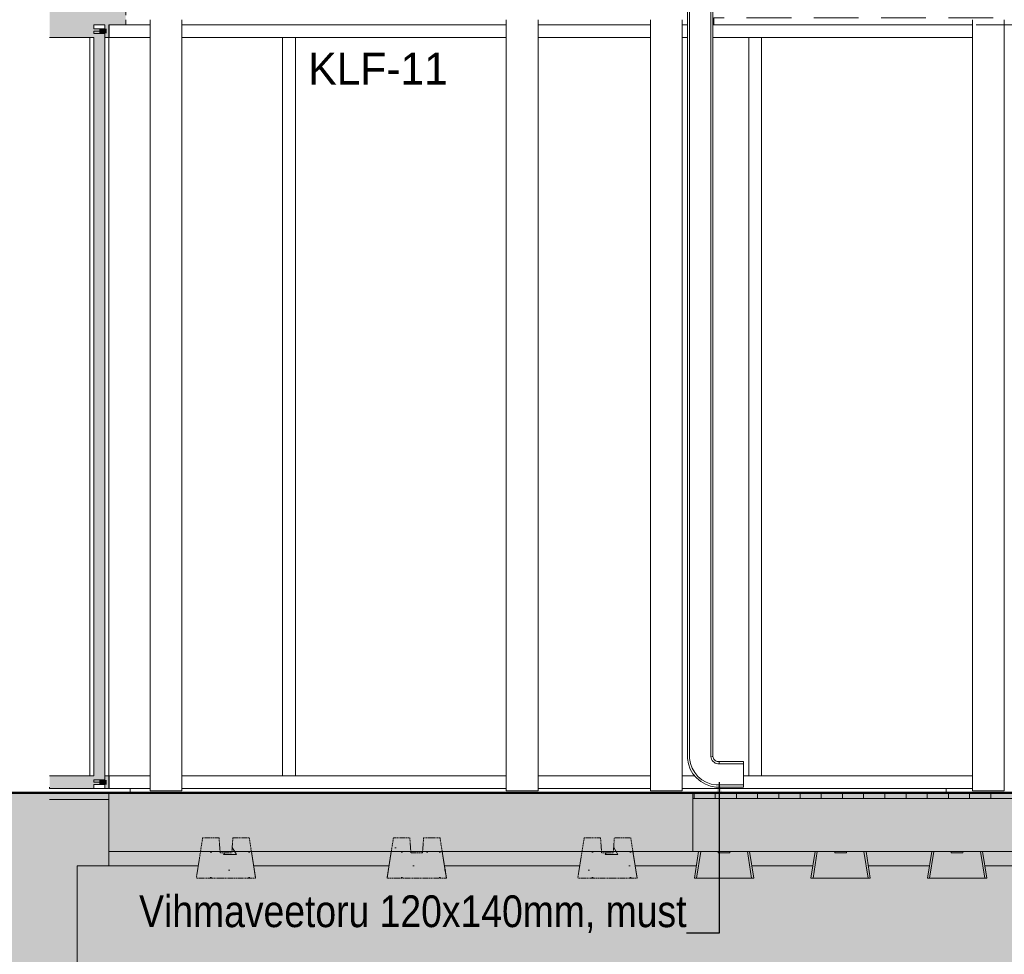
# Model space of a CAD drawing. Header units: millimetres. Extents: x -65 to 293624, y -1905 to 31061.
# Tile 138 of 256: x 104261 to 108907, y 11579 to 15990. Entities that reach past the tile are written whole.
import ezdxf
from ezdxf.enums import TextEntityAlignment as Align

# ---------------------------------------------------------------- set-up
doc = ezdxf.new("R2010")
doc.units = ezdxf.units.MM
doc.header["$MEASUREMENT"] = 0
doc.linetypes.add('Hidden', pattern=[4, 2, -2])
doc.linetypes.add('Hidden Line', pattern=[317.5, 211.666667, -105.833333])
for name, color, linetype in [('00 2D joon.AR', 7, 'Continuous'), ('00 Silt sein.AR', 7, 'Continuous'), ('00 Tekst.AR', 7, 'Continuous'), ('1211 Vundamendid.AR', 7, 'Continuous'), ('1232 Välisseinad.AR', 7, 'Continuous'), ('1233 Postid.AR', 7, 'Continuous'), ('1245 Klaasfassaadid.AR', 7, 'Continuous'), ('1248 Vihmaveetorud.AR', 7, 'Continuous'), ('1253 Terrassipostid.AR', 7, 'Continuous'), ('1253 Välisterrassid.AR', 7, 'Continuous'), ('1326 Seinapinnad.SA', 7, 'Continuous')]:
    doc.layers.add(name, color=color, linetype=linetype)
doc.styles.add('GENERATED_STYLE_4', font='txt', dxfattribs={"width": 0.84})
doc.dimstyles.new('GENERATED_STYLE__1', dxfattribs={"dimtxt": 0.18, "dimasz": 91.2, "dimexe": 0.18, "dimexo": 0.0625, "dimgap": 0, "dimtad": 0, "dimtih": 1, "dimtoh": 1, "dimdec": 4, "dimzin": 0, "dimdsep": 46, "dimcen": 0.09, "dimadec": 0, "dimazin": 0, "dimtfac": 1, "dimtdec": 4, "dimtmove": 0, "dimatfit": 3, "dimldrblk": 'ARROWHEAD_5', "dimfxl": 0, "dimtolj": 1, "dimtzin": 0, "dimarcsym": 0})
pattern_1 = [(0, (20443.1, 12361.43), (0, 500), []), (90, (20443.1, 12361.4), (-1000, 0), [500, -500]), (90, (20943.1, 12861.4), (-1000, 0), [500, -500])]
pattern_2 = [(0, (20443.1, 12361.4), (0, 623.5383), [60, -300]), (0, (20623.1, 12673.2), (0, 623.5383), [60, -300]), (60, (20443.1, 12361.4), (-540, 311.769), [60, -300]), (60, (20803.1, 12361.4), (-540, 311.769), [60, -300]), (120, (20503.1, 12361.4), (540, 311.769), [60, -300]), (120, (20863.1, 12361.4), (540, 311.769), [60, -300]), (0, (20443.11, 12421.43), (0, 120), [0, -120, 0, -180]), (45, (20503.11, 12421.43), (-84.85282, 84.85282), [0, -90, 0, -150])]

# ---------------------------------------------------------------- blocks, each defined once
blk = doc.blocks.new('*X1143', base_point=(20443.1, 12361.4))
at = {"layer": '1253 Välisterrassid.AR', "color": 7, "linetype": 'Continuous', "lineweight": 13}
for p, q in [((107443.1, 12341.4), (107443.1, 12315.4)), ((107443.1, 12341.4), (107443.1, 12315.4)), ((107543.1, 12341.4), (107543.1, 12315.4)), ((107543.1, 12341.4), (107543.1, 12315.4)), ((107643.1, 12341.4), (107643.1, 12315.4)), ((107643.1, 12341.4), (107643.1, 12315.4)), ((107743.1, 12341.4), (107743.1, 12315.4)), ((107743.1, 12341.4), (107743.1, 12315.4)), ((107843.1, 12341.4), (107843.1, 12315.4)), ((107843.1, 12341.4), (107843.1, 12315.4)), ((107943.1, 12341.4), (107943.1, 12315.4)), ((107943.1, 12341.4), (107943.1, 12315.4)), ((108043.1, 12341.4), (108043.1, 12315.4)), ((108043.1, 12341.4), (108043.1, 12315.4)), ((108143.1, 12341.4), (108143.1, 12315.4)), ((108143.1, 12341.4), (108143.1, 12315.4)), ((108243.1, 12341.4), (108243.1, 12315.4)), ((108243.1, 12341.4), (108243.1, 12315.4)), ((108343.1, 12341.4), (108343.1, 12315.4)), ((108343.1, 12341.4), (108343.1, 12315.4)), ((108443.1, 12341.4), (108443.1, 12315.4)), ((108443.1, 12341.4), (108443.1, 12315.4)), ((108543.1, 12341.4), (108543.1, 12315.4)), ((108543.1, 12341.4), (108543.1, 12315.4)), ((108643.1, 12341.4), (108643.1, 12315.4)), ((108643.1, 12341.4), (108643.1, 12315.4)), ((108743.1, 12341.4), (108743.1, 12315.4)), ((108743.1, 12341.4), (108743.1, 12315.4)), ((108843.1, 12341.4), (108843.1, 12315.4)), ((108843.1, 12341.4), (108843.1, 12315.4))]:
    blk.add_line(p, q, dxfattribs=at)
blk = doc.blocks.new('*X1144', base_point=(20443.1, 12361.4))
at = {"layer": '1253 Välisterrassid.AR', "color": 7, "linetype": 'Continuous', "lineweight": 13}
for p, q in [((107443.1, 12341.4), (107443.1, 12315.4)), ((107443.1, 12341.4), (107443.1, 12315.4)), ((107543.1, 12341.4), (107543.1, 12315.4)), ((107543.1, 12341.4), (107543.1, 12315.4)), ((107643.1, 12341.4), (107643.1, 12315.4)), ((107643.1, 12341.4), (107643.1, 12315.4))]:
    blk.add_line(p, q, dxfattribs=at)
blk = doc.blocks.new('Section Element_1043_3', base_point=(20443.1, 12361.4))
at = {"layer": '1253 Välisterrassid.AR', "linetype": 'Continuous', "lineweight": 0, "true_color": 0x000000}
for points in [[(107436.9, 12341.4), (104681.9, 12341.4), (104681.9, 12315.4), (107436.9, 12315.4)], [(107436.9, 12315.4), (104681.9, 12315.4), (104681.9, 12215.4), (107436.9, 12215.4)], [(104681.9, 12215.4), (104681.9, 12065.4), (107436.9, 12065.4), (107436.9, 12215.4)]]:
    blk.add_hatch(color=178, dxfattribs=at).paths.add_polyline_path(points)
at = {"layer": '1253 Välisterrassid.AR', "color": 7, "linetype": 'Continuous', "lineweight": 13}
for p, q in [((107436.9, 12341.4), (104681.9, 12341.4)), ((107436.9, 12341.4), (129226.9, 12341.4)), ((129226.9, 12315.4), (107436.9, 12315.4)), ((107436.9, 12065.4), (129226.9, 12065.4))]:
    blk.add_line(p, q, dxfattribs=at)
at = {"layer": '1253 Välisterrassid.AR', "color": 7, "linetype": 'Continuous', "lineweight": 15}
blk.add_line((107436.9, 12065.4), (104681.9, 12065.4), dxfattribs=at)
at = {"layer": '1253 Välisterrassid.AR', "color": 7, "linetype": 'Continuous', "lineweight": 13, "flags": 128}
for points in [[(104681.9, 12341.4), (104681.9, 12315.4), (104681.9, 12215.4), (104681.9, 12065.4)], [(107436.9, 12341.4), (107436.9, 12315.4), (107436.9, 12215.4), (107436.9, 12065.4)]]:
    blk.add_lwpolyline(points, dxfattribs=at)
at = {"layer": '1253 Välisterrassid.AR', "lineweight": 0}
for name in ['*X1143', '*X1144']:
    blk.add_blockref(name, (20443.1, 12361.4), dxfattribs=at)
blk = doc.blocks.new('Section Element_1058_3', base_point=(20443.1, 12361.4))
at = {"layer": '1253 Terrassipostid.AR', "color": 7, "linetype": 'Continuous', "lineweight": 13}
for p, q in [((108756.9, 12351.4), (108756.9, 15990.4)), ((108906.9, 15990.4), (108906.9, 12351.4)), ((108756.9, 12351.4), (108906.9, 12351.4))]:
    blk.add_line(p, q, dxfattribs=at)
blk = doc.blocks.new('Section Element_1069_3', base_point=(20443.1, 12361.4))
at = {"layer": '1253 Terrassipostid.AR', "color": 7, "linetype": 'Continuous', "lineweight": 13}
for p, q in [((107236.9, 12351.4), (107236.9, 15990.4)), ((107386.9, 15990.4), (107386.9, 12351.4)), ((107236.9, 12351.4), (107386.9, 12351.4))]:
    blk.add_line(p, q, dxfattribs=at)
blk = doc.blocks.new('Section Element_1071_3', base_point=(20443.1, 12361.4))
at = {"layer": '1253 Terrassipostid.AR', "color": 7, "linetype": 'Continuous', "lineweight": 13}
for p, q in [((104876.9, 12351.4), (104876.9, 15990.4)), ((105026.9, 15990.4), (105026.9, 12351.4)), ((104876.9, 12351.4), (105026.9, 12351.4))]:
    blk.add_line(p, q, dxfattribs=at)
blk = doc.blocks.new('Section Element_1073_3', base_point=(20443.1, 12361.4))
at = {"layer": '1253 Terrassipostid.AR', "color": 7, "linetype": 'Continuous', "lineweight": 13}
blk.add_line((105026.9, 15990.4), (105026.9, 12351.4), dxfattribs=at)
blk = doc.blocks.new('Section Element_1078_3', base_point=(20443.1, 12361.4))
at = {"layer": '1253 Terrassipostid.AR', "color": 7, "linetype": 'Continuous', "lineweight": 13}
for p, q in [((106556.9, 12351.4), (106556.9, 15990.4)), ((106706.9, 15990.4), (106706.9, 12351.4)), ((106556.9, 12351.4), (106706.9, 12351.4))]:
    blk.add_line(p, q, dxfattribs=at)
blk = doc.blocks.new('Section Element_1102_3', base_point=(20443.1, 12361.4))
at = {"layer": '1232 Välisseinad.AR', "linetype": 'Continuous', "lineweight": 0, "true_color": 0x000000}
for points in [[(104401.9, 17465.4), (104401.9, 15966.4), (104414.4, 15966.4), (104414.4, 17465.4)], [(104414.4, 17465.4), (104414.4, 15966.4), (104426.9, 15966.4), (104426.9, 17465.4)], [(104426.9, 17465.4), (104426.9, 15966.4), (104451.9, 15966.4), (104451.9, 17465.4)], [(104451.9, 15966.4), (104646.9, 15966.4), (104646.9, 17465.4), (104451.9, 17465.4)], [(104646.9, 15966.4), (104676.9, 15966.4), (104676.9, 17465.4), (104646.9, 17465.4)], [(104681.9, 17465.4), (104676.9, 17465.4), (104676.9, 15966.4), (104708.9, 15966.4), (104708.9, 17459.9), (104681.9, 17465.6)], [(104708.9, 17459.9), (104708.9, 15966.4), (104740.9, 15966.4), (104740.9, 17453.1)], [(104740.9, 17453.1), (104740.9, 15966.4), (104761.9, 15966.4), (104761.9, 17448.6)]]:
    blk.add_hatch(color=178, dxfattribs=at).paths.add_polyline_path(points)
at = {"layer": '1232 Välisseinad.AR', "color": 7, "linetype": 'Continuous', "lineweight": 15}
for p, q in [((104761.9, 17448.6), (104761.9, 16341.4)), ((104761.9, 16315.4), (104761.9, 16251.4)), ((104761.9, 16056.4), (104761.9, 16011.4)), ((104761.9, 15990.4), (104761.9, 15966.4))]:
    blk.add_line(p, q, dxfattribs=at)
at = {"layer": '1232 Välisseinad.AR', "color": 7, "linetype": 'Continuous', "lineweight": 13, "flags": 128}
for points in [[(104663.4, 15966.4), (104646.9, 15966.4), (104610.4, 15966.4)], [(104761.9, 15966.4), (104740.9, 15966.4), (104708.9, 15966.4), (104681.9, 15966.4)]]:
    blk.add_lwpolyline(points, dxfattribs=at)
blk = doc.blocks.new('Section Element_1103_3', base_point=(20443.1, 12361.4))
at = {"layer": '1232 Välisseinad.AR', "linetype": 'Continuous', "lineweight": 0, "true_color": 0x000000}
h = blk.add_hatch(dxfattribs=at)
h.set_pattern_fill('Plokk_Panel_100x50_0003', color=178, style=0, pattern_type=2)
h.set_pattern_definition(pattern_1)
h.paths.add_polyline_path([(104708.9, 17466.4), (104682.9, 17466.4), (104708.9, 17460.9)])
h = blk.add_hatch(dxfattribs=at)
h.set_pattern_fill('Plokk_Panel_100x50_0003', color=178, style=0, pattern_type=2)
h.set_pattern_definition(pattern_1)
h.paths.add_polyline_path([(104708.9, 17466.4), (104682.9, 17466.4), (104708.9, 17460.9)])
at = {"layer": '1232 Välisseinad.AR', "color": 7, "linetype": 'Continuous', "lineweight": 13}
for p, q in [((104708.9, 17466.4), (104708.9, 17460.9)), ((104740.9, 17466.4), (104708.9, 17466.4)), ((104740.9, 17466.4), (104740.9, 17454.1)), ((104761.9, 17466.4), (104740.9, 17466.4)), ((104761.9, 17466.4), (104761.9, 17449.6)), ((104791.9, 17466.4), (104761.9, 17466.4)), ((104791.9, 17466.4), (104791.9, 17449.6)), ((105501.9, 16341.4), (105501.9, 17417.3)), ((104876.9, 15966.4), (104761.9, 15966.4)), ((105501.9, 15966.4), (105026.9, 15966.4))]:
    blk.add_line(p, q, dxfattribs=at)
blk = doc.blocks.new('Section Element_1169_3', base_point=(20443.1, 12361.4))
at = {"layer": '1233 Postid.AR', "color": 7, "linetype": 'Continuous', "lineweight": 13}
for p, q in [((108631.9, 12341.4), (108631.9, 12361.4)), ((109031.9, 12341.4), (109031.9, 12361.4))]:
    blk.add_line(p, q, dxfattribs=at)
blk = doc.blocks.new('Section Element_1178_3', base_point=(20443.1, 12361.4))
at = {"layer": '1245 Klaasfassaadid.AR', "color": 7, "linetype": 'Continuous', "lineweight": 13}
for p, q in [((106556.9, 12421.4), (105561.9, 12421.4)), ((106556.9, 12361.4), (105531.9, 12361.4))]:
    blk.add_line(p, q, dxfattribs=at)
blk = doc.blocks.new('Section Element_1179_3', base_point=(20443.1, 12361.4))
at = {"layer": '1245 Klaasfassaadid.AR', "color": 7, "linetype": 'Continuous', "lineweight": 13}
for p, q in [((107236.9, 12421.4), (106706.9, 12421.4)), ((107446.2, 12421.4), (107386.9, 12421.4)), ((107701.9, 12421.4), (107676.9, 12421.4)), ((107236.9, 12361.4), (106706.9, 12361.4)), ((107731.9, 12361.4), (107386.9, 12361.4))]:
    blk.add_line(p, q, dxfattribs=at)
blk = doc.blocks.new('Section Element_1180_3', base_point=(20443.1, 12361.4))
at = {"layer": '1245 Klaasfassaadid.AR', "color": 7, "linetype": 'Continuous', "lineweight": 13}
for p, q in [((108756.9, 12421.4), (107761.9, 12421.4)), ((108756.9, 12361.4), (107731.9, 12361.4))]:
    blk.add_line(p, q, dxfattribs=at)
blk = doc.blocks.new('Section Element_1193_3', base_point=(20443.1, 12361.4))
at = {"layer": '1232 Välisseinad.AR', "color": 7, "linetype": 'Continuous', "lineweight": 13}
for p, q in [((107236.9, 15966.4), (106706.9, 15966.4)), ((107411.9, 15966.4), (107386.9, 15966.4)), ((108756.9, 15966.4), (107531.9, 15966.4))]:
    blk.add_line(p, q, dxfattribs=at)
blk = doc.blocks.new('Section Element_1315_3', base_point=(20443.1, 12361.4))
at = {"layer": '1245 Klaasfassaadid.AR', "linetype": 'Continuous', "lineweight": 0, "true_color": 0x000000}
for points in [[(104591.9, 12361.4), (104591.9, 12421.4), (104401.9, 12421.4), (104401.9, 12361.4)], [(104610.4, 12361.4), (104610.4, 12380.4), (104636.9, 12380.4), (104636.9, 12402.4), (104610.4, 12402.4), (104610.4, 12421.4), (104591.9, 12421.4), (104591.9, 12361.4)], [(104681.9, 12361.4), (104681.9, 12421.4), (104663.3, 12421.4), (104663.4, 12402.4), (104671, 12402.4), (104671, 12380.4), (104663.4, 12380.4), (104663.4, 12361.4)], [(104671, 12380.4), (104671, 12402.4), (104663.4, 12402.4), (104636.9, 12402.4), (104636.9, 12380.4), (104663.4, 12380.4)]]:
    blk.add_hatch(color=178, dxfattribs=at).paths.add_polyline_path(points)
at = {"layer": '1245 Klaasfassaadid.AR', "color": 7, "linetype": 'Continuous', "lineweight": 13}
for p, q in [((104663.3, 12421.4), (104663.4, 12402.4)), ((104681.9, 12421.4), (104663.3, 12421.4)), ((104681.9, 12421.4), (104681.9, 12361.4)), ((104610.4, 12380.4), (104610.4, 12361.4)), ((104663.4, 12380.4), (104663.4, 12361.4)), ((104681.9, 12361.4), (104663.4, 12361.4))]:
    blk.add_line(p, q, dxfattribs=at)
at = {"layer": '1245 Klaasfassaadid.AR', "color": 7, "linetype": 'Continuous', "lineweight": 13, "flags": 128}
for points in [[(104610.4, 12421.4), (104591.9, 12421.4), (104401.9, 12421.4)], [(104610.4, 12361.4), (104591.9, 12361.4), (104401.9, 12361.4)], [(104663.4, 12402.4), (104636.9, 12402.4), (104610.4, 12402.4)], [(104663.4, 12380.4), (104636.9, 12380.4), (104610.4, 12380.4)]]:
    blk.add_lwpolyline(points, dxfattribs=at)
blk = doc.blocks.new('Section Element_1316_3', base_point=(20443.1, 12361.4))
at = {"layer": '1245 Klaasfassaadid.AR', "linetype": 'Continuous', "lineweight": 0, "true_color": 0x000000}
blk.add_hatch(color=178, dxfattribs=at).paths.add_polyline_path([(104610.4, 15936.4), (104610.4, 12391.4), (104663.4, 12391.4), (104663.4, 15936.4)])
at = {"layer": '1245 Klaasfassaadid.AR', "color": 7, "linetype": 'Continuous', "lineweight": 13}
for p, q in [((104610.4, 15936.4), (104610.4, 15925.4)), ((104663.4, 15936.4), (104610.4, 15936.4)), ((104663.4, 15936.4), (104663.4, 12391.4)), ((104610.4, 15906.4), (104610.4, 12421.4)), ((104610.4, 12402.4), (104610.4, 12391.4)), ((104663.4, 12391.4), (104610.4, 12391.4))]:
    blk.add_line(p, q, dxfattribs=at)
blk = doc.blocks.new('Section Element_1326_3', base_point=(20443.1, 12361.4))
at = {"layer": '1248 Vihmaveetorud.AR', "color": 7, "linetype": 'Continuous', "lineweight": 13}
for p, q in [((107411.9, 12513), (107411.9, 12503)), ((107411.9, 12503), (107416.3, 12477.7)), ((107421.9, 12513), (107421.9, 12503.9)), ((107421.9, 12503.9), (107426, 12480.3)), ((107521.9, 12513), (107521.9, 12512.6)), ((107521.9, 12512.6), (107523, 12506.3)), ((107523, 12506.3), (107525.2, 12500.2)), ((107525.2, 12500.2), (107528.4, 12494.6)), ((107526.7, 12513), (107529, 12513.2)), ((107529, 12513.2), (107531.9, 12513.5)), ((107531.9, 12513.5), (107532.7, 12508.9)), ((107532.7, 12508.9), (107534.3, 12504.4)), ((107534.3, 12504.4), (107536.7, 12500.4)), ((107536.7, 12500.4), (107539.7, 12496.8)), ((107416.3, 12477.7), (107425.1, 12453.5)), ((107425.1, 12453.5), (107438, 12431.3)), ((107426, 12480.3), (107434.2, 12457.8)), ((107434.2, 12457.8), (107446.2, 12437)), ((107528.4, 12494.6), (107532.6, 12489.7)), ((107532.6, 12489.7), (107537.5, 12485.5)), ((107537.5, 12485.5), (107543.1, 12482.3)), ((107539.7, 12496.8), (107543.3, 12493.7)), ((107543.1, 12482.3), (107549.2, 12480.1)), ((107543.3, 12493.7), (107547.3, 12491.4)), ((107547.3, 12491.4), (107551.8, 12489.8)), ((107549.2, 12480.1), (107555.5, 12479)), ((107551.8, 12489.8), (107556.4, 12489)), ((107555.5, 12479), (107559.9, 12479)), ((107556.4, 12489), (107559.6, 12489)), ((107559.6, 12489), (107561.1, 12489)), ((107559.9, 12479), (107561.3, 12479)), ((107561.1, 12489), (107561.2, 12489)), ((107438, 12431.3), (107454.5, 12411.6)), ((107446.2, 12437), (107461.6, 12418.7)), ((107454.5, 12411.6), (107474.2, 12395.1)), ((107461.6, 12418.7), (107479.9, 12403.3)), ((107474.2, 12395.1), (107496.4, 12382.2)), ((107479.9, 12403.3), (107500.7, 12391.3)), ((107496.4, 12382.2), (107520.6, 12373.4)), ((107500.7, 12391.3), (107523.2, 12383.1)), ((107520.6, 12373.4), (107545.9, 12369)), ((107523.2, 12383.1), (107546.8, 12379)), ((107545.9, 12369), (107563, 12369)), ((107546.8, 12379), (107562.9, 12379))]:
    blk.add_line(p, q, dxfattribs=at)
blk = doc.blocks.new('Section Element_1327_3', base_point=(20443.1, 12361.4))
at = {"layer": '1248 Vihmaveetorud.AR', "color": 7, "linetype": 'Continuous', "lineweight": 13}
for p, q in [((107561.2, 12486.1), (107561.2, 12489)), ((107676.9, 12489), (107561.2, 12489)), ((107561.2, 12486), (107561.2, 12486.1)), ((107561.3, 12479), (107561.2, 12486)), ((107561.3, 12479), (107561.3, 12479)), ((107676.9, 12479), (107561.3, 12479)), ((107676.9, 12486.1), (107676.9, 12489)), ((107676.9, 12479), (107676.9, 12486.1)), ((107676.9, 12379), (107676.9, 12479)), ((107676.9, 12379), (107562.9, 12379)), ((107676.9, 12369), (107563, 12369)), ((107676.9, 12372), (107676.9, 12379)), ((107676.9, 12369), (107676.9, 12372))]:
    blk.add_line(p, q, dxfattribs=at)
blk = doc.blocks.new('Section Element_1328_3', base_point=(20443.1, 12361.4))
at = {"layer": '1248 Vihmaveetorud.AR', "color": 7, "linetype": 'Continuous', "lineweight": 13}
for p, q in [((107411.9, 12513), (107411.9, 21820.6)), ((107421.9, 12513), (107421.9, 21820.6)), ((107521.9, 12513), (107521.9, 21820.6)), ((107531.9, 12513), (107531.9, 21814.2)), ((107526.7, 12513), (107529, 12513)), ((107529, 12513), (107531.9, 12513))]:
    blk.add_line(p, q, dxfattribs=at)
blk = doc.blocks.new('Section Element_1382_3', base_point=(20443.1, 12361.4))
at = {"layer": '1245 Klaasfassaadid.AR', "color": 7, "linetype": 'Continuous', "lineweight": 13}
blk.add_line((107761.9, 15906.4), (108756.9, 15906.4), dxfattribs=at)
blk = doc.blocks.new('Section Element_1383_3', base_point=(20443.1, 12361.4))
at = {"layer": '1245 Klaasfassaadid.AR', "color": 7, "linetype": 'Continuous', "lineweight": 13}
for p, q in [((107701.9, 12421.4), (107701.9, 15906.4)), ((107701.9, 15906.4), (107761.9, 15906.4)), ((107761.9, 12421.4), (107761.9, 15906.4)), ((107761.9, 12421.4), (107701.9, 12421.4))]:
    blk.add_line(p, q, dxfattribs=at)
blk = doc.blocks.new('Section Element_1384_3', base_point=(20443.1, 12361.4))
at = {"layer": '1245 Klaasfassaadid.AR', "color": 7, "linetype": 'Continuous', "lineweight": 13}
for p, q in [((106706.9, 15906.4), (107236.9, 15906.4)), ((107386.9, 15906.4), (107411.9, 15906.4)), ((107531.9, 15906.4), (107701.9, 15906.4))]:
    blk.add_line(p, q, dxfattribs=at)
blk = doc.blocks.new('Section Element_1385_3', base_point=(20443.1, 12361.4))
at = {"layer": '1245 Klaasfassaadid.AR', "color": 7, "linetype": 'Continuous', "lineweight": 13}
blk.add_line((105561.9, 15906.4), (106556.9, 15906.4), dxfattribs=at)
blk = doc.blocks.new('Section Element_1386_3', base_point=(20443.1, 12361.4))
at = {"layer": '1245 Klaasfassaadid.AR', "color": 7, "linetype": 'Continuous', "lineweight": 13}
for p, q in [((105501.9, 12421.4), (105501.9, 15906.4)), ((105531.9, 15906.4), (105561.9, 15906.4)), ((105561.9, 12421.4), (105561.9, 15906.4)), ((105561.9, 12421.4), (105531.9, 12421.4))]:
    blk.add_line(p, q, dxfattribs=at)
blk = doc.blocks.new('Section Element_1398_3', base_point=(20443.1, 12361.4))
at = {"layer": '1245 Klaasfassaadid.AR', "color": 7, "linetype": 'Continuous', "lineweight": 13}
for p, q in [((104591.9, 12421.4), (104591.9, 15906.4)), ((104663.4, 12421.4), (104663.4, 15906.4)), ((104681.9, 12421.4), (104681.9, 15906.4))]:
    blk.add_line(p, q, dxfattribs=at)
blk = doc.blocks.new('Section Element_1399_3', base_point=(20443.1, 12361.4))
at = {"layer": '1245 Klaasfassaadid.AR', "linetype": 'Continuous', "lineweight": 0, "true_color": 0x000000}
for points in [[(104591.9, 15966.4), (104401.9, 15966.4), (104401.9, 15906.4), (104591.9, 15906.4)], [(104610.4, 15966.4), (104591.9, 15966.4), (104591.9, 15906.4), (104610.4, 15906.4), (104610.4, 15925.4), (104636.9, 15925.4), (104636.9, 15947.4), (104610.4, 15947.4)], [(104671, 15947.4), (104663.4, 15947.4), (104636.9, 15947.4), (104636.9, 15925.4), (104663.4, 15925.4), (104671, 15925.4)], [(104681.9, 15966.4), (104663.4, 15966.4), (104663.4, 15947.4), (104671, 15947.4), (104671, 15925.4), (104663.4, 15925.4), (104663.3, 15906.4), (104681.9, 15906.4)]]:
    blk.add_hatch(color=178, dxfattribs=at).paths.add_polyline_path(points)
at = {"layer": '1245 Klaasfassaadid.AR', "color": 7, "linetype": 'Continuous', "lineweight": 13}
for p, q in [((104610.4, 15966.4), (104610.4, 15947.4)), ((104663.4, 15966.4), (104663.4, 15947.4)), ((104681.9, 15966.4), (104681.9, 15906.4)), ((104663.4, 15925.4), (104663.3, 15906.4)), ((104681.9, 15906.4), (104663.3, 15906.4))]:
    blk.add_line(p, q, dxfattribs=at)
at = {"layer": '1245 Klaasfassaadid.AR', "color": 7, "linetype": 'Continuous', "lineweight": 13, "flags": 128}
for points in [[(104663.4, 15947.4), (104636.9, 15947.4), (104610.4, 15947.4)], [(104610.4, 15906.4), (104591.9, 15906.4), (104401.9, 15906.4)], [(104663.4, 15925.4), (104636.9, 15925.4), (104610.4, 15925.4)]]:
    blk.add_lwpolyline(points, dxfattribs=at)
blk = doc.blocks.new('Section Element_1442_3', base_point=(20443.1, 12361.4))
at = {"layer": '1232 Välisseinad.AR', "color": 7, "linetype": 'Continuous', "lineweight": 13}
for p, q in [((105103.5, 11996.4), (104681.9, 11996.4)), ((106003.5, 11996.4), (105365.4, 11996.4)), ((106903.5, 11996.4), (106265.3, 11996.4)), ((107453.5, 11996.4), (107165.4, 11996.4)), ((108003.5, 11996.4), (107715.4, 11996.4)), ((108553.5, 11996.4), (108265.4, 11996.4)), ((109103.5, 11996.4), (108815.4, 11996.4))]:
    blk.add_line(p, q, dxfattribs=at)
blk = doc.blocks.new('Section Element_1443_3', base_point=(20443.1, 12361.4))
at = {"layer": '1211 Vundamendid.AR', "linetype": 'Continuous', "lineweight": 13, "true_color": 0x8c8d8c}
h = blk.add_hatch(dxfattribs=at)
h.set_pattern_fill('Betoon_0003', color=252, style=0, pattern_type=2)
h.set_pattern_definition(pattern_2)
h.paths.add_polyline_path([(107174.4, 11938.4), (107144.4, 12128.4), (107066.9, 12128.4), (107061.9, 12058.4), (107006.9, 12058.4), (107001.9, 12128.4), (106924.4, 12128.4), (106894.4, 11938.4)])
at = {"layer": '1211 Vundamendid.AR', "color": 255, "linetype": 'Hidden', "lineweight": 13}
for p, q in [((106924.4, 12128.4), (106894.4, 11938.4)), ((107001.9, 12128.4), (106924.4, 12128.4)), ((107001.9, 12128.4), (107006.9, 12058.4)), ((107066.9, 12128.4), (107061.9, 12058.4)), ((107144.4, 12128.4), (107066.9, 12128.4)), ((107144.4, 12128.4), (107174.4, 11938.4)), ((107061.9, 12058.4), (107006.9, 12058.4)), ((107174.4, 11938.4), (106894.4, 11938.4))]:
    blk.add_line(p, q, dxfattribs=at)
blk = doc.blocks.new('Section Element_1444_3', base_point=(20443.1, 12361.4))
at = {"layer": '1211 Vundamendid.AR', "linetype": 'Continuous', "lineweight": 13, "true_color": 0x8c8d8c}
h = blk.add_hatch(dxfattribs=at)
h.set_pattern_fill('Betoon_0003', color=252, style=0, pattern_type=2)
h.set_pattern_definition(pattern_2)
h.paths.add_polyline_path([(105374.4, 11938.4), (105344.4, 12128.4), (105266.9, 12128.4), (105261.9, 12058.4), (105206.9, 12058.4), (105201.9, 12128.4), (105124.4, 12128.4), (105094.4, 11938.4)])
at = {"layer": '1211 Vundamendid.AR', "color": 255, "linetype": 'Hidden', "lineweight": 13}
for p, q in [((105124.4, 12128.4), (105094.4, 11938.4)), ((105201.9, 12128.4), (105124.4, 12128.4)), ((105201.9, 12128.4), (105206.9, 12058.4)), ((105266.9, 12128.4), (105261.9, 12058.4)), ((105344.4, 12128.4), (105266.9, 12128.4)), ((105344.4, 12128.4), (105374.4, 11938.4)), ((105261.9, 12058.4), (105206.9, 12058.4)), ((105374.4, 11938.4), (105094.4, 11938.4))]:
    blk.add_line(p, q, dxfattribs=at)
blk = doc.blocks.new('Section Element_1445_3', base_point=(20443.1, 12361.4))
at = {"layer": '1211 Vundamendid.AR', "linetype": 'Continuous', "lineweight": 13, "true_color": 0x8c8d8c}
h = blk.add_hatch(dxfattribs=at)
h.set_pattern_fill('Betoon_0003', color=252, style=0, pattern_type=2)
h.set_pattern_definition(pattern_2)
h.paths.add_polyline_path([(106274.4, 11938.4), (106244.4, 12128.4), (106166.9, 12128.4), (106161.9, 12058.4), (106106.9, 12058.4), (106101.9, 12128.4), (106024.4, 12128.4), (105994.4, 11938.4)])
at = {"layer": '1211 Vundamendid.AR', "color": 255, "linetype": 'Hidden', "lineweight": 13}
for p, q in [((106024.4, 12128.4), (105994.4, 11938.4)), ((106101.9, 12128.4), (106024.4, 12128.4)), ((106101.9, 12128.4), (106106.9, 12058.4)), ((106166.9, 12128.4), (106161.9, 12058.4)), ((106244.4, 12128.4), (106166.9, 12128.4)), ((106244.4, 12128.4), (106274.4, 11938.4)), ((106161.9, 12058.4), (106106.9, 12058.4)), ((106274.4, 11938.4), (105994.4, 11938.4))]:
    blk.add_line(p, q, dxfattribs=at)
blk = doc.blocks.new('Section Element_1451_3', base_point=(20443.1, 12361.4))
at = {"layer": '1211 Vundamendid.AR', "color": 253, "linetype": 'Continuous', "lineweight": 13, "true_color": 0xa5a6a4}
for p, q in [((107006.9, 12058.4), (107006.4, 12065.4)), ((107154.4, 12065.4), (107174.4, 11938.4)), ((107174.4, 11938.4), (107174.4, 11938.4))]:
    blk.add_line(p, q, dxfattribs=at)
blk = doc.blocks.new('Section Element_1452_3', base_point=(20443.1, 12361.4))
at = {"layer": '1211 Vundamendid.AR', "color": 253, "linetype": 'Continuous', "lineweight": 13, "true_color": 0xa5a6a4}
for p, q in [((107007, 12058.4), (107006.5, 12065.4)), ((107154.5, 12065.4), (107174.5, 11938.4)), ((107174.5, 11938.4), (107174.4, 11938.4))]:
    blk.add_line(p, q, dxfattribs=at)
blk = doc.blocks.new('Section Element_1453_3', base_point=(20443.1, 12361.4))
at = {"layer": '1211 Vundamendid.AR', "color": 253, "linetype": 'Continuous', "lineweight": 13, "true_color": 0xa5a6a4}
for p, q in [((106014.4, 12065.4), (105994.3, 11938.4)), ((106162.3, 12065.4), (106161.8, 12058.4)), ((105994.4, 11938.4), (105994.3, 11938.4))]:
    blk.add_line(p, q, dxfattribs=at)
blk = doc.blocks.new('Section Element_1454_3', base_point=(20443.1, 12361.4))
at = {"layer": '1211 Vundamendid.AR', "color": 253, "linetype": 'Continuous', "lineweight": 13, "true_color": 0xa5a6a4}
for p, q in [((106106.9, 12058.4), (106106.4, 12065.4)), ((106254.4, 12065.4), (106274.4, 11938.4)), ((106274.4, 11938.4), (106274.4, 11938.4))]:
    blk.add_line(p, q, dxfattribs=at)
blk = doc.blocks.new('Section Element_1455_3', base_point=(20443.1, 12361.4))
at = {"layer": '1211 Vundamendid.AR', "color": 253, "linetype": 'Continuous', "lineweight": 13, "true_color": 0xa5a6a4}
for p, q in [((105206.9, 12058.4), (105206.4, 12065.4)), ((105354.4, 12065.4), (105374.4, 11938.4)), ((105374.4, 11938.4), (105374.4, 11938.4))]:
    blk.add_line(p, q, dxfattribs=at)
blk = doc.blocks.new('Section Element_1456_3', base_point=(20443.1, 12361.4))
at = {"layer": '1211 Vundamendid.AR', "color": 253, "linetype": 'Continuous', "lineweight": 13, "true_color": 0xa5a6a4}
for p, q in [((105207, 12058.4), (105206.5, 12065.4)), ((105354.5, 12065.4), (105374.5, 11938.4)), ((105374.5, 11938.4), (105374.4, 11938.4))]:
    blk.add_line(p, q, dxfattribs=at)
blk = doc.blocks.new('Section Element_1499_3', base_point=(20443.1, 12361.4))
at = {"layer": '1211 Vundamendid.AR', "color": 253, "linetype": 'Continuous', "lineweight": 13, "true_color": 0xa5a6a4}
for p, q in [((107464.4, 12065.4), (107444.4, 11938.4)), ((107474.4, 12065.4), (107454.4, 11938.4)), ((107556.9, 12058.4), (107556.4, 12065.4)), ((107556.9, 12058.4), (107611.9, 12058.4)), ((107612.4, 12065.4), (107611.9, 12058.4)), ((107714.4, 11938.4), (107694.4, 12065.4)), ((107704.3, 12065.4), (107724.4, 11938.4)), ((107454.4, 11938.4), (107444.4, 11938.4)), ((107454.4, 11938.4), (107714.4, 11938.4)), ((107724.4, 11938.4), (107714.4, 11938.4))]:
    blk.add_line(p, q, dxfattribs=at)
blk = doc.blocks.new('Section Element_1500_3', base_point=(20443.1, 12361.4))
at = {"layer": '1211 Vundamendid.AR', "color": 253, "linetype": 'Continuous', "lineweight": 13, "true_color": 0xa5a6a4}
for p, q in [((107556.9, 12058.4), (107556.4, 12065.4)), ((107704.4, 12065.4), (107724.4, 11938.4)), ((107724.4, 11938.4), (107724.4, 11938.4))]:
    blk.add_line(p, q, dxfattribs=at)
blk = doc.blocks.new('Section Element_1501_3', base_point=(20443.1, 12361.4))
at = {"layer": '1211 Vundamendid.AR', "color": 253, "linetype": 'Continuous', "lineweight": 13, "true_color": 0xa5a6a4}
for p, q in [((107557, 12058.4), (107556.5, 12065.4)), ((107704.5, 12065.4), (107724.5, 11938.4)), ((107724.5, 11938.4), (107724.4, 11938.4))]:
    blk.add_line(p, q, dxfattribs=at)
blk = doc.blocks.new('Section Element_1502_3', base_point=(20443.1, 12361.4))
at = {"layer": '1211 Vundamendid.AR', "color": 253, "linetype": 'Continuous', "lineweight": 13, "true_color": 0xa5a6a4}
for p, q in [((108014.4, 12065.4), (107994.4, 11938.4)), ((108024.4, 12065.4), (108004.4, 11938.4)), ((108106.9, 12058.4), (108106.4, 12065.4)), ((108106.9, 12058.4), (108161.9, 12058.4)), ((108162.4, 12065.4), (108161.9, 12058.4)), ((108264.4, 11938.4), (108244.4, 12065.4)), ((108254.3, 12065.4), (108274.4, 11938.4)), ((108004.4, 11938.4), (107994.4, 11938.4)), ((108004.4, 11938.4), (108264.4, 11938.4)), ((108274.4, 11938.4), (108264.4, 11938.4))]:
    blk.add_line(p, q, dxfattribs=at)
blk = doc.blocks.new('Section Element_1503_3', base_point=(20443.1, 12361.4))
at = {"layer": '1211 Vundamendid.AR', "color": 253, "linetype": 'Continuous', "lineweight": 13, "true_color": 0xa5a6a4}
for p, q in [((108106.9, 12058.4), (108106.4, 12065.4)), ((108254.4, 12065.4), (108274.4, 11938.4)), ((108274.4, 11938.4), (108274.4, 11938.4))]:
    blk.add_line(p, q, dxfattribs=at)
blk = doc.blocks.new('Section Element_1504_3', base_point=(20443.1, 12361.4))
at = {"layer": '1211 Vundamendid.AR', "color": 253, "linetype": 'Continuous', "lineweight": 13, "true_color": 0xa5a6a4}
for p, q in [((108107, 12058.4), (108106.5, 12065.4)), ((108254.5, 12065.4), (108274.5, 11938.4)), ((108274.5, 11938.4), (108274.4, 11938.4))]:
    blk.add_line(p, q, dxfattribs=at)
blk = doc.blocks.new('Section Element_1505_3', base_point=(20443.1, 12361.4))
at = {"layer": '1211 Vundamendid.AR', "color": 253, "linetype": 'Continuous', "lineweight": 13, "true_color": 0xa5a6a4}
for p, q in [((108564.4, 12065.4), (108544.4, 11938.4)), ((108574.4, 12065.4), (108554.4, 11938.4)), ((108656.9, 12058.4), (108656.4, 12065.4)), ((108656.9, 12058.4), (108711.9, 12058.4)), ((108712.4, 12065.4), (108711.9, 12058.4)), ((108814.4, 11938.4), (108794.4, 12065.4)), ((108804.3, 12065.4), (108824.4, 11938.4)), ((108554.4, 11938.4), (108544.4, 11938.4)), ((108554.4, 11938.4), (108814.4, 11938.4)), ((108824.4, 11938.4), (108814.4, 11938.4))]:
    blk.add_line(p, q, dxfattribs=at)
blk = doc.blocks.new('Section Element_1506_3', base_point=(20443.1, 12361.4))
at = {"layer": '1211 Vundamendid.AR', "color": 253, "linetype": 'Continuous', "lineweight": 13, "true_color": 0xa5a6a4}
for p, q in [((108656.9, 12058.4), (108656.4, 12065.4)), ((108804.4, 12065.4), (108824.4, 11938.4)), ((108824.4, 11938.4), (108824.4, 11938.4))]:
    blk.add_line(p, q, dxfattribs=at)
blk = doc.blocks.new('Section Element_1507_3', base_point=(20443.1, 12361.4))
at = {"layer": '1211 Vundamendid.AR', "color": 253, "linetype": 'Continuous', "lineweight": 13, "true_color": 0xa5a6a4}
for p, q in [((108657, 12058.4), (108656.5, 12065.4)), ((108804.5, 12065.4), (108824.5, 11938.4)), ((108824.5, 11938.4), (108824.4, 11938.4))]:
    blk.add_line(p, q, dxfattribs=at)
blk = doc.blocks.new('Section Element_1669_3', base_point=(20443.1, 12361.4))
at = {"layer": '1245 Klaasfassaadid.AR', "color": 7, "linetype": 'Continuous', "lineweight": 13}
for p, q in [((104683.9, 12421.4), (104681.9, 12421.4)), ((104876.9, 12421.4), (104683.9, 12421.4)), ((104683.9, 12421.4), (104683.9, 12361.4)), ((105501.9, 12421.4), (105026.9, 12421.4)), ((105531.9, 12421.4), (105501.9, 12421.4)), ((104663.4, 12361.4), (104610.4, 12361.4)), ((104683.9, 12361.4), (104681.9, 12361.4)), ((104876.9, 12361.4), (104683.9, 12361.4)), ((105531.9, 12361.4), (105026.9, 12361.4))]:
    blk.add_line(p, q, dxfattribs=at)
blk = doc.blocks.new('Section Element_1670_3', base_point=(20443.1, 12361.4))
at = {"layer": '1245 Klaasfassaadid.AR', "color": 7, "linetype": 'Continuous', "lineweight": 13}
for p, q in [((104683.9, 15906.4), (104683.9, 15966.4)), ((104683.9, 15906.4), (104681.9, 15906.4)), ((104683.9, 15906.4), (104876.9, 15906.4)), ((105026.9, 15906.4), (105501.9, 15906.4)), ((105501.9, 15906.4), (105531.9, 15906.4))]:
    blk.add_line(p, q, dxfattribs=at)
blk = doc.blocks.new('Section Element_1671_3', base_point=(20443.1, 12361.4))
at = {"layer": '1232 Välisseinad.AR', "linetype": 'Continuous', "lineweight": 0, "true_color": 0x000000}
for points in [[(104531.9, 12310.4), (104401.9, 12310.4), (104401.9, 11161.4), (104531.9, 11161.4), (104531.9, 11996.4)], [(104531.9, 11996.4), (104681.9, 11996.4), (104681.9, 12310.4), (104531.9, 12310.4)]]:
    blk.add_hatch(color=178, dxfattribs=at).paths.add_polyline_path(points)
at = {"layer": '1232 Välisseinad.AR', "color": 7, "linetype": 'Continuous', "lineweight": 13}
for p, q in [((104681.9, 12310.4), (104681.9, 11996.4)), ((104531.9, 11996.4), (104531.9, 11161.4)), ((104681.9, 11996.4), (104531.9, 11996.4)), ((104531.9, 11161.4), (104401.9, 11161.4))]:
    blk.add_line(p, q, dxfattribs=at)
at = {"layer": '1232 Välisseinad.AR', "color": 7, "linetype": 'Continuous', "lineweight": 13, "flags": 128}
blk.add_lwpolyline([(104681.9, 12310.4), (104531.9, 12310.4), (104401.9, 12310.4)], dxfattribs=at)
blk = doc.blocks.new('Section Element_1958_3', base_point=(20443.1, 12361.4))
at = {"layer": '1233 Postid.AR', "color": 7, "linetype": 'Continuous', "lineweight": 13}
blk.add_line((104781.9, 12341.4), (104781.9, 12361.4), dxfattribs=at)
blk = doc.blocks.new('Section Element_2803_3', base_point=(20443.1, 12361.4))
at = {"layer": '1326 Seinapinnad.SA', "color": 7, "linetype": 'Continuous', "lineweight": 15}
blk.add_line((104401.9, 12367.8), (104401.9, 12361.4), dxfattribs=at)
blk = doc.blocks.new('Section Element_3126_3', base_point=(20443.1, 12361.4))
at = {"layer": '1232 Välisseinad.AR', "color": 7, "linetype": 'Continuous', "lineweight": 13}
blk.add_line((106556.9, 15966.4), (105501.9, 15966.4), dxfattribs=at)
blk = doc.blocks.new('Label_19_3', base_point=(105623, 15880.7))
at = {"layer": '00 Silt sein.AR', "color": 5, "lineweight": 13, "style": 'GENERATED_STYLE_4'}
blk.add_attdef('DUMMY_25', text='', height=150, dxfattribs=at).set_placement((105623, 15834.4), align=Align.TOP_LEFT)
blk = doc.blocks.new('Label_22_3', base_point=(109439.8, 12640))
at = {"layer": '00 Silt sein.AR', "linetype": 'Continuous', "lineweight": 0, "true_color": 0x000000}
blk.add_hatch(color=178, dxfattribs=at).paths.add_polyline_path([(109424.8, 12640), (109426, 12634.2), (109429.2, 12629.3), (109434.1, 12626.1), (109439.8, 12625), (109445.6, 12626.1), (109450.4, 12629.3), (109453.7, 12634.2), (109454.8, 12640), (109453.7, 12645.7), (109450.4, 12650.6), (109445.6, 12653.8), (109439.8, 12655), (109434.1, 12653.8), (109429.2, 12650.6), (109426, 12645.7)])
at = {"layer": '00 Silt sein.AR', "color": 7, "linetype": 'Continuous', "lineweight": 13}
for p, q in [((109439.8, 12625), (109439.8, 11111.4)), ((109439.8, 11111.4), (108987.1, 11111.4))]:
    blk.add_line(p, q, dxfattribs=at)
at = {"layer": '00 Silt sein.AR', "color": 7, "linetype": 'Continuous', "lineweight": 13, "flags": 128}
blk.add_lwpolyline([(108987.1, 11111.4, 1), (108594.7, 11111.4, 1)], format="xyb", close=True, dxfattribs=at)
at = {"layer": '00 Silt sein.AR', "color": 7, "linetype": 'Continuous', "lineweight": 13}
blk.add_circle((109439.8, 12640), 15, dxfattribs=at)
at = {"layer": '00 Silt sein.AR', "color": 7, "lineweight": 13, "insert": (108790.9, 11171.4), "char_height": 120, "attachment_point": 2, "style": 'GENERATED_STYLE_4'}
blk.add_mtext('\\A1;{\\pqc;\\pt0,20000;\\fArial|b0|i0|c0|p34;M02 \\fArial|b0|i0|c0|p34;\\A1{\\H.66x;\\S^  ;}\\fArial|b0|i0|c0|p34;\\fArial|b0|i0|c0|p34;\\A1{\\H.66x;\\S^  ;}\\fArial|b0|i0|c0|p34;\\fArial|b0|i0|c0|p34;\\fArial|b0|i0|c0|p34;\\fArial|b0|i0|c0|p34;\\fArial|b0|i0|c0|p34;\\fArial|b0|i0|c0|p34;\\fArial|b0|i0|c0|p34;\\fArial|b0|i0|c0|p34;\\fArial|b0|i0|c0|p34;\\fArial|b0|i0|c0|p34;\\fArial|b0|i0|c0|p34;\\fArial|b0|i0|c0|p34;\\fArial|b0|i0|c0|p34;\\fArial|b0|i0|c0|p34;\\fArial|b0|i0|c0|p34;\\fArial|b0|i0|c0|p34;\\fArial|b0|i0|c0|p34;\\fArial|b0|i0|c0|p34;\\fArial|b0|i0|c0|p34;\\fArial|b0|i0|c0|p34;\\fArial|b0|i0|c0|p34;\\fArial|b0|i0|c0|p34;\\fArial|b0|i0|c0|p34;\\fArial|b0|i0|c0|p34;\\fArial|b0|i0|c0|p34;\\fArial|b0|i0|c0|p34;\\fArial|b0|i0|c0|p34;\\fArial|b0|i0|c0|p34;\\fArial|b0|i0|c0|p34;\\fArial|b0|i0|c0|p34;\\fArial|b0|i0|c0|p34;\\fArial|b0|i0|c0|p34;\\fArial|b0|i0|c0|p34;\\fArial|b0|i0|c0|p34;\\fArial|b0|i0|c0|p34;\\fArial|b0|i0|c0|p34;\\fArial|b0|i0|c0|p34;\\fArial|b0|i0|c0|p34;\\fArial|b0|i0|c0|p34;\\fArial|b0|i0|c0|p34;\\fArial|b0|i0|c0|p34;\\fArial|b0|i0|c0|p34;\\fArial|b0|i0|c0|p34;\\fArial|b0|i0|c0|p34;}', dxfattribs=at)
blk = doc.blocks.new('ARROWHEAD_5')
at = {"linetype": 'Continuous', "lineweight": 0}
blk.add_hatch(color=0, dxfattribs=at).paths.add_polyline_path([(-1, 0.2679), (0, 0), (-1, -0.2679)])
at = {"color": 0, "linetype": 'Continuous', "lineweight": 0}
blk.add_line((0, 0), (-1, 0), dxfattribs=at)

msp = doc.modelspace()

# ---------------------------------------------------------------- hatches: boundary and pattern name
at = {"layer": '00 2D joon.AR', "linetype": 'Continuous', "lineweight": 13}
msp.add_hatch(color=255, dxfattribs=at).paths.add_polyline_path([(85119.2, 12341.4), (149741, 12341.4), (149741, 7244.5), (85119.2, 7244.5)])

# ---------------------------------------------------------------- linework, layer by layer
at = {"layer": '00 2D joon.AR', "color": 41, "linetype": 'Hidden Line', "lineweight": 13, "true_color": 0xffeda8, "flags": 128}
msp.add_lwpolyline([(107535.8, 15998.4), (107535.8, 15966.4), (129276.9, 15966.4), (129276.9, 15998.4)], close=True, dxfattribs=at)
at = {"layer": '00 2D joon.AR', "color": 7, "linetype": 'Continuous', "lineweight": 50, "flags": 128}
msp.add_lwpolyline([(85119.2, 12341.4), (149741, 12341.4), (149741, 7244.5), (85119.2, 7244.5)], close=True, dxfattribs=at)

# ---------------------------------------------------------------- block references
at = {"layer": '00 Silt sein.AR', "color": 5, "linetype": 'Continuous', "lineweight": 13}
msp.add_blockref('Label_19_3', (105623, 15880.7), dxfattribs=at).add_auto_attribs({'DUMMY_25': 'KLF-11'})
at = {"layer": '00 Silt sein.AR', "color": 7, "linetype": 'Continuous', "lineweight": 13}
msp.add_blockref('Label_22_3', (109439.8, 12640), dxfattribs=at)
at = {"layer": '1211 Vundamendid.AR', "lineweight": 0}
for name in ['Section Element_1444_3', 'Section Element_1445_3', 'Section Element_1443_3', 'Section Element_1455_3', 'Section Element_1456_3', 'Section Element_1453_3', 'Section Element_1454_3', 'Section Element_1451_3', 'Section Element_1452_3', 'Section Element_1499_3', 'Section Element_1500_3', 'Section Element_1501_3', 'Section Element_1502_3', 'Section Element_1503_3', 'Section Element_1504_3', 'Section Element_1505_3', 'Section Element_1506_3', 'Section Element_1507_3']:
    msp.add_blockref(name, (20443.1, 12361.4), dxfattribs=at)
at = {"layer": '1232 Välisseinad.AR', "lineweight": 0}
for name in ['Section Element_1102_3', 'Section Element_1103_3', 'Section Element_3126_3', 'Section Element_1193_3', 'Section Element_1671_3', 'Section Element_1442_3']:
    msp.add_blockref(name, (20443.1, 12361.4), dxfattribs=at)
at = {"layer": '1233 Postid.AR', "lineweight": 0}
for name in ['Section Element_1958_3', 'Section Element_1169_3']:
    msp.add_blockref(name, (20443.1, 12361.4), dxfattribs=at)
at = {"layer": '1245 Klaasfassaadid.AR', "lineweight": 0}
for name in ['Section Element_1399_3', 'Section Element_1316_3', 'Section Element_1670_3', 'Section Element_1398_3', 'Section Element_1386_3', 'Section Element_1385_3', 'Section Element_1384_3', 'Section Element_1383_3', 'Section Element_1382_3', 'Section Element_1315_3', 'Section Element_1669_3', 'Section Element_1178_3', 'Section Element_1179_3', 'Section Element_1180_3']:
    msp.add_blockref(name, (20443.1, 12361.4), dxfattribs=at)
at = {"layer": '1248 Vihmaveetorud.AR', "lineweight": 0}
for name in ['Section Element_1328_3', 'Section Element_1326_3', 'Section Element_1327_3']:
    msp.add_blockref(name, (20443.1, 12361.4), dxfattribs=at)
at = {"layer": '1253 Terrassipostid.AR', "lineweight": 0}
for name in ['Section Element_1058_3', 'Section Element_1069_3', 'Section Element_1078_3', 'Section Element_1073_3', 'Section Element_1071_3']:
    msp.add_blockref(name, (20443.1, 12361.4), dxfattribs=at)
at = {"layer": '1253 Välisterrassid.AR', "lineweight": 0}
msp.add_blockref('Section Element_1043_3', (20443.1, 12361.4), dxfattribs=at)
at = {"layer": '1326 Seinapinnad.SA', "lineweight": 0}
msp.add_blockref('Section Element_2803_3', (20443.1, 12361.4), dxfattribs=at)

# ---------------------------------------------------------------- texts
at = {"layer": '00 Tekst.AR', "color": 7, "linetype": 'Continuous', "lineweight": 13, "insert": (107407.2, 11679.8), "char_height": 150, "attachment_point": 9, "style": 'GENERATED_STYLE_4'}
msp.add_mtext('\\A1;{\\pqr;\\fArial|b0|i0|c0|p34;Vihmaveetoru 120x140mm, must}', dxfattribs=at)

# ---------------------------------------------------------------- leaders
at = {"layer": '00 Tekst.AR', "color": 7, "linetype": 'Continuous', "lineweight": 13, "annotation_type": 0, "has_hookline": 1, "hookline_direction": 1, "text_width": 2580.8}
msp.add_leader([(107561.4, 12391.4), (107561.4, 11679.8), (107407.2, 11679.8)], dimstyle='GENERATED_STYLE__1', dxfattribs=at)

doc.saveas('drawing.dxf')
